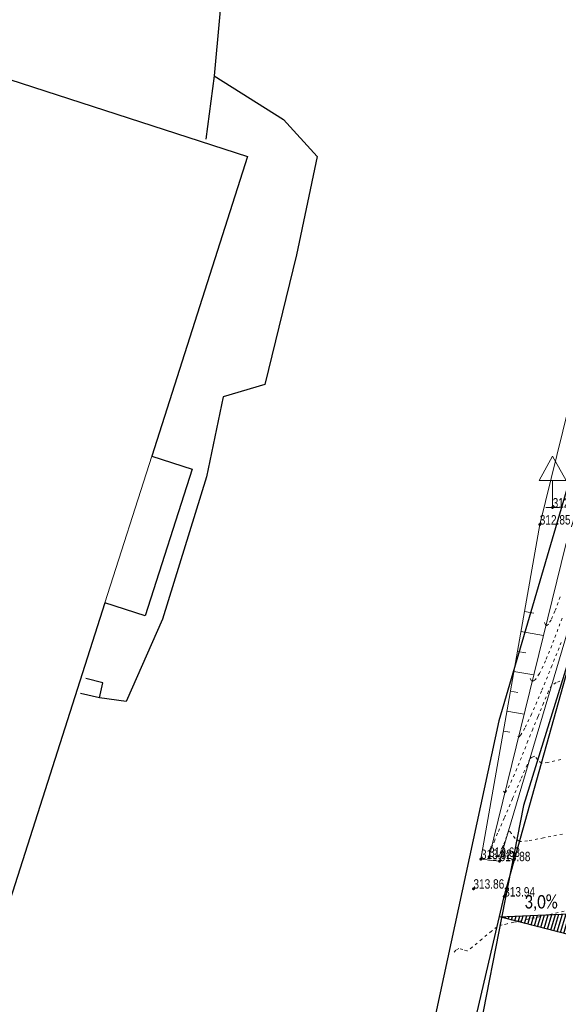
# Model space of a CAD drawing. Header units: feet. Extents: x -783217 to -782936, y -1044805 to -1043930.
# Tile 8 of 81: x -783140 to -783120, y -1044684 to -1044647. Entities that reach past the tile are written whole.
import ezdxf

# ---------------------------------------------------------------- set-up
doc = ezdxf.new("R2010")
doc.units = ezdxf.units.FT
doc.header["$MEASUREMENT"] = 0
doc.linetypes.add('ACAD_ISO07W100', pattern=[3, 0, -3])
doc.layers.add('A-sklony', color=7, linetype='Continuous', true_color=0xfa052e)
for name, color, linetype, lineweight in [('Dopravní zařízen', 7, 'Continuous', 13), ('KN_hranice pozemků', 140, 'Continuous', 30), ('KN_slučky', 253, 'Continuous', 9), ('Vrstevnice', 250, 'ACAD_ISO07W100', 15), ('Vrstva 51', 7, 'Continuous', 0), ('Z_svahování', 36, 'Continuous', 9), ('Z_VÝŠKY', 7, 'Continuous', 9), ('Z_VÝŠKY NETISK', 252, 'Continuous', 9)]:
    doc.layers.add(name, color=color, linetype=linetype, lineweight=lineweight)
doc.layers.add('S_optický zaměřený', color=200, linetype='SDELSPOJO')
doc.layers.add('Z_hrany ploch', color=7, linetype='Continuous')
doc.styles.add('Legend', font='calibri.ttf')
doc.styles.add('Style-cs_Working', font='cs_Working.shx')
doc.linetypes.add('SDELSPOJO', pattern='A,7,-6,[31,civil.shx,S=1,R=0,X=0,Y=0],-6', length=19)

# ---------------------------------------------------------------- blocks, each defined once
blk = doc.blocks.new('5.270')
at = {"layer": 'Dopravní zařízen', "linetype": 'Continuous'}
for p, q in [((0, 3.8), (-1, 2)), ((0, 3.8), (1, 2)), ((1, 2), (-1, 2)), ((0, 2), (0, 0)), ((-0.5, 0), (0.5, 0))]:
    blk.add_line(p, q, dxfattribs=at)

msp = doc.modelspace()

# ---------------------------------------------------------------- hatches: boundary and pattern name
at = {"layer": 'A-sklony'}
h = msp.add_hatch(dxfattribs=at)
h.set_pattern_fill('ANSI31', angle=388.6037)
h.set_pattern_definition([(73.603703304, (-839933.72203, 256161.60741), (-0.119916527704, 0.035284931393), [])])
h.paths.add_polyline_path([(-783122.483, -1044680.288), (-783118.109, -1044681.409), (-783116.586, -1044681.841), (-783119.344, -1044680.146)])

# ---------------------------------------------------------------- linework, layer by layer
at = {"layer": 'A-sklony', "color": 7}
msp.add_lwpolyline([(-783118.109, -1044681.409), (-783118.109, -1044681.408), (-783118.109, -1044681.409), (-783122.483, -1044680.288), (-783119.344, -1044680.146), (-783116.586, -1044681.841)], close=True, dxfattribs=at)
at = {"layer": 'KN_hranice pozemků', "linetype": 'Continuous'}
for p, q in [((-783113.07, -1044640.86), (-783122.51, -1044673.02)), ((-783110.79, -1044641.26), (-783121.59, -1044676.15)), ((-783141.63, -1044648.93), (-783131.83, -1044652.1)), ((-783131.83, -1044652.1), (-783135.38, -1044663.21)), ((-783135.38, -1044663.21), (-783133.88, -1044663.69)), ((-783133.88, -1044663.69), (-783135.62, -1044669.12)), ((-783137.12, -1044668.64), (-783142.52, -1044685.52)), ((-783135.62, -1044669.12), (-783137.12, -1044668.64)), ((-783122.51, -1044673.02), (-783138.673, -1044748.02)), ((-783121.59, -1044676.15), (-783133.68, -1044737.65))]:
    msp.add_line(p, q, dxfattribs=at)
at = {"layer": 'KN_slučky', "linetype": 'Continuous'}
msp.add_line((-783137.12, -1044668.64), (-783135.38, -1044663.21), dxfattribs=at)
at = {"layer": 'S_optický zaměřený', "ltscale": 0.2, "flags": 128}
for points in [[(-783134.21, -1044632.63), (-783132.92, -1044639.67), (-783132.67, -1044644.77), (-783133.07, -1044649.1)], [(-783133.07, -1044649.1), (-783130.49, -1044650.72), (-783129.25, -1044652.1), (-783130.01, -1044655.74), (-783131.19, -1044660.55), (-783132.73, -1044661), (-783133.35, -1044663.97), (-783134.98, -1044669.25), (-783136.33, -1044672.3), (-783137.32, -1044672.16)], [(-783133.07, -1044649.1), (-783133.37, -1044651.45)], [(-783134.98, -1044669.25), (-783136.33, -1044672.3)], [(-783137.32, -1044672.16), (-783137.2, -1044671.61), (-783137.82, -1044671.45)], [(-783137.32, -1044672.16), (-783138.02, -1044672.01)]]:
    msp.add_lwpolyline(points, dxfattribs=at)
at = {"layer": 'Vrstevnice', "ltscale": 0.04}
for points, elevation in [([(-783120.229, -1044668.425), (-783120.424, -1044668.953), (-783120.57, -1044669.28), (-783120.67, -1044669.433), (-783120.73, -1044669.477), (-783120.758, -1044669.478), (-783120.78, -1044669.463), (-783120.817, -1044669.371)], 312.8), ([(-783120.163, -1044669.211), (-783120.462, -1044670.026), (-783120.77, -1044670.79), (-783120.998, -1044671.261), (-783121.147, -1044671.48), (-783121.23, -1044671.543), (-783121.267, -1044671.546), (-783121.299, -1044671.529), (-783121.353, -1044671.437)], 313), ([(-783120.192, -1044670.109), (-783120.537, -1044670.975), (-783120.922, -1044671.913), (-783121.293, -1044672.769), (-783121.543, -1044673.29), (-783121.685, -1044673.533), (-783121.752, -1044673.607), (-783121.776, -1044673.614), (-783121.802, -1044673.6), (-783121.803, -1044673.598)], 313.2), ([(-783120.24, -1044671.549), (-783120.38, -1044671.599), (-783120.553, -1044671.71), (-783120.661, -1044671.923), (-783120.846, -1044672.357), (-783121.059, -1044672.872), (-783121.25, -1044673.325), (-783121.429, -1044673.765), (-783121.672, -1044674.378), (-783121.929, -1044675.007), (-783122.111, -1044675.416), (-783122.217, -1044675.614), (-783122.267, -1044675.676), (-783122.285, -1044675.682), (-783122.302, -1044675.672), (-783122.328, -1044675.62)], 313.4), ([(-783120.21, -1044674.457), (-783120.685, -1044674.558), (-783120.927, -1044674.589), (-783121.074, -1044674.449), (-783121.173, -1044674.328), (-783121.267, -1044674.363), (-783121.356, -1044674.422), (-783121.458, -1044674.649), (-783121.696, -1044675.196), (-783122.001, -1044675.907), (-783122.308, -1044676.623), (-783122.55, -1044677.187), (-783122.659, -1044677.442), (-783122.737, -1044677.633), (-783122.794, -1044677.75), (-783122.8, -1044677.676)], 313.6), ([(-783120.147, -1044677.214), (-783120.848, -1044677.356), (-783121.444, -1044677.466), (-783121.741, -1044677.495), (-783121.896, -1044677.375), (-783122.041, -1044677.199), (-783122.107, -1044677.108), (-783122.159, -1044677.135), (-783122.213, -1044677.287), (-783122.339, -1044677.626), (-783122.487, -1044677.978), (-783122.605, -1044678.169), (-783122.789, -1044678.197), (-783123.014, -1044678.17)], 313.8), ([(-783120.089, -1044680.077), (-783120.758, -1044680.222), (-783121.426, -1044680.369), (-783121.953, -1044680.486), (-783122.199, -1044680.541), (-783122.389, -1044680.586), (-783122.571, -1044680.649), (-783122.778, -1044680.81), (-783123.137, -1044681.114), (-783123.492, -1044681.41), (-783123.688, -1044681.55), (-783123.843, -1044681.5), (-783123.996, -1044681.453), (-783124.099, -1044681.524), (-783124.223, -1044681.657)], 314)]:
    msp.add_lwpolyline(points, dxfattribs=dict(at, elevation=elevation))
at = {"layer": 'Vrstva 51', "color": 7, "linetype": 'Continuous', "lineweight": 53}
for p in [(-783120.51, -1044665.11), (-783120.99, -1044665.74), (-783123.17, -1044678.14), (-783122.87, -1044678.06), (-783122.48, -1044678.22), (-783123.45, -1044679.24), (-783122.31, -1044679.53)]:
    msp.add_point(p, dxfattribs=at)
at = {"layer": 'Z_hrany ploch', "linetype": 'Continuous', "flags": 128}
msp.add_lwpolyline([(-783132.86, -1044727.74), (-783129.98, -1044714.77), (-783128.51, -1044706.5), (-783127.06, -1044700.34), (-783125.91, -1044695.93), (-783124.4, -1044688.48), (-783122.31, -1044679.53), (-783119.26, -1044668.63), (-783116.89, -1044660.87), (-783114.51, -1044652.91), (-783110.01, -1044639.4), (-783109.04, -1044635.96), (-783109.74, -1044635.18), (-783110.39, -1044635.9), (-783111.06, -1044635.6), (-783111.41, -1044635.45), (-783112.4, -1044635.62)], dxfattribs=at)
at = {"layer": 'Z_svahování', "linetype": 'Continuous', "flags": 128}
for points in [[(-783123.17, -1044678.14), (-783122.48, -1044678.22), (-783119.63, -1044668.59), (-783117.15, -1044660.8), (-783114.7, -1044652.84), (-783110.12, -1044639.36), (-783109.42, -1044636.5), (-783109.74, -1044635.18)], [(-783123.17, -1044678.14), (-783120.99, -1044665.74), (-783119.5, -1044659.72), (-783117.27, -1044652.19), (-783112.46, -1044638.61), (-783111.06, -1044635.6)], [(-783122.87, -1044678.06), (-783120.02, -1044666.48), (-783118.06, -1044660.28), (-783115.87, -1044652.41), (-783111.34, -1044639), (-783110.38, -1044636.48)], [(-783121.557, -1044668.967), (-783121.203, -1044669.029)], [(-783121.687, -1044669.705), (-783120.85, -1044669.853)], [(-783121.817, -1044670.444), (-783121.502, -1044670.499)], [(-783121.947, -1044671.183), (-783121.209, -1044671.312)], [(-783122.077, -1044671.921), (-783121.802, -1044671.97)], [(-783122.207, -1044672.66), (-783121.569, -1044672.772)], [(-783122.336, -1044673.399), (-783122.101, -1044673.44)]]:
    msp.add_lwpolyline(points, dxfattribs=at)

# ---------------------------------------------------------------- block references
at = {"layer": 'Dopravní zařízen', "linetype": 'Continuous', "xscale": 0.5, "yscale": 0.5, "zscale": 0.5}
msp.add_blockref('5.270', (-783120.51, -1044665.11), dxfattribs=at)

# ---------------------------------------------------------------- texts
at = {"layer": 'A-sklony', "color": 7, "lineweight": 30, "style": 'Legend', "width": 0.8}
msp.add_attdef('3,0%', (-783121.554, -1044679.977), '2,5%', height=0.5, rotation=0.0871, dxfattribs=at)
at = {"layer": 'Z_VÝŠKY', "linetype": 'Continuous', "style": 'Style-cs_Working', "width": 0.8}
for s, p in [('312.85', (-783120.51, -1044665.11)), ('312.85', (-783120.99, -1044665.74)), ('313.82', (-783123.17, -1044678.14)), ('313.86', (-783123.45, -1044679.24))]:
    msp.add_text(s, height=0.35, dxfattribs=at).set_placement(p)
at = {"layer": 'Z_VÝŠKY NETISK', "linetype": 'Continuous', "style": 'Style-cs_Working', "width": 0.8}
for s, p in [('313.63', (-783122.87, -1044678.06)), ('313.88', (-783122.48, -1044678.22)), ('313.94', (-783122.31, -1044679.53))]:
    msp.add_text(s, height=0.35, dxfattribs=at).set_placement(p)

doc.saveas('drawing.dxf')
